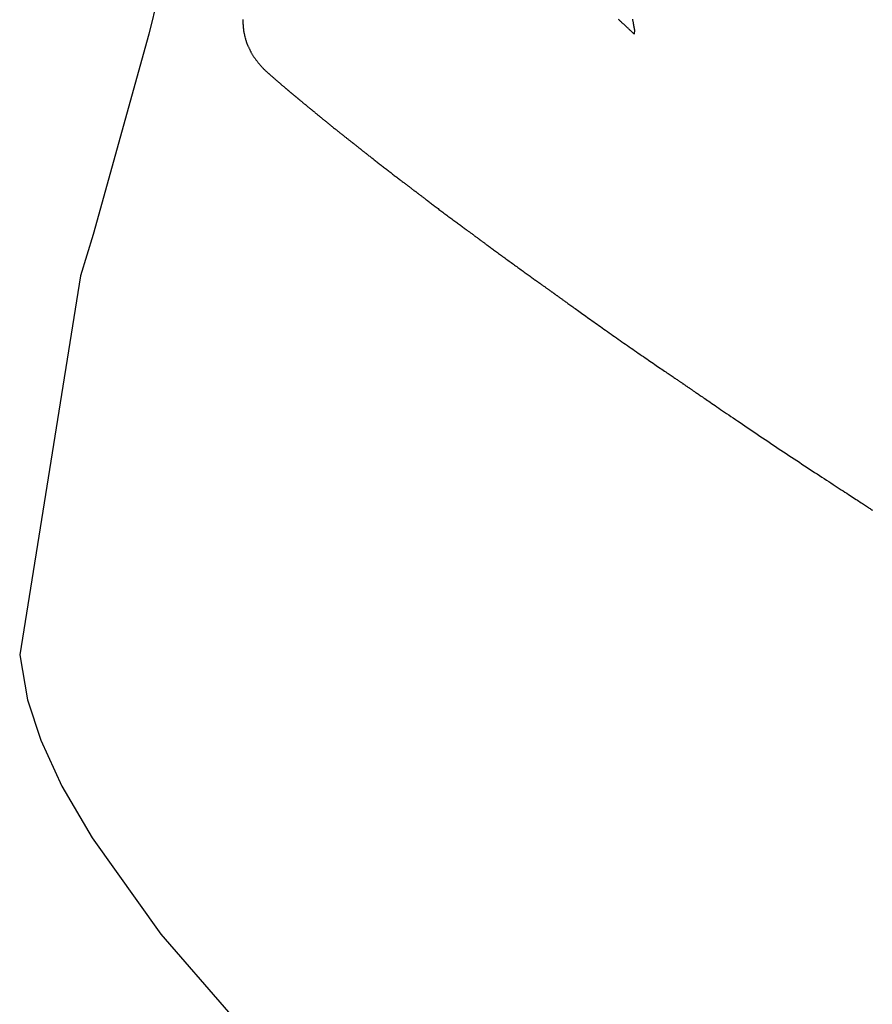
# Model space of a CAD drawing. Header units: millimetres. Extents: x -4577 to 1032787, y -66234 to 201209.
# Tile 125 of 256: x 4371.03 to 4373.47, y -8949.48 to -8946.66. Entities that reach past the tile are written whole.
import ezdxf

# ---------------------------------------------------------------- set-up
doc = ezdxf.new("R2010")
doc.units = ezdxf.units.MM
doc.linetypes.add('510_5_2OG_ELT_1004$0$11-07-22_DS_2OG$0$AUSGEZOGEN', pattern=[0])
doc.layers.add('510_5_2OG_ELT_1004$0$11-07-22_DS_2OG$0$EBENE_1', color=8, linetype='510_5_2OG_ELT_1004$0$11-07-22_DS_2OG$0$AUSGEZOGEN')

# ---------------------------------------------------------------- blocks, each defined once
blk = doc.blocks.new('510_5_2OG_ELT_1004')
at = {"layer": '510_5_2OG_ELT_1004$0$11-07-22_DS_2OG$0$EBENE_1'}
for p, q in [((4371.5485, -8946.027), (4371.3981, -8946.6501)), ((4371.3981, -8946.6501), (4371.239, -8947.2236)), ((4371.239, -8947.2236), (4371.2029, -8947.3421)), ((4371.2029, -8947.3421), (4371.0281, -8948.4287)), ((4371.0281, -8948.4287), (4371.0509, -8948.5577)), ((4371.0509, -8948.5577), (4371.0889, -8948.6727)), ((4371.0889, -8948.6727), (4371.1493, -8948.8047)), ((4371.1493, -8948.8047), (4371.2354, -8948.9529)), ((4371.2354, -8948.9529), (4371.433, -8949.229)), ((4371.433, -8949.229), (4371.6266, -8949.4528))]:
    blk.add_line(p, q, dxfattribs=at)
for points in [[(4372.7847, -8946.6073), (4372.7851, -8946.6094), (4372.7855, -8946.6115), (4372.7858, -8946.6134), (4372.7862, -8946.6153), (4372.7865, -8946.617), (4372.7868, -8946.6187), (4372.787, -8946.6203), (4372.7873, -8946.6217), (4372.7876, -8946.6231), (4372.7878, -8946.6244), (4372.788, -8946.6256), (4372.7882, -8946.6267), (4372.7886, -8946.6287), (4372.7889, -8946.6304), (4372.7891, -8946.6319), (4372.7893, -8946.6331), (4372.7897, -8946.6349), (4372.7901, -8946.6373), (4372.7899, -8946.6501), (4372.789, -8946.6493), (4372.788, -8946.6483), (4372.787, -8946.6473), (4372.7858, -8946.6462), (4372.7846, -8946.645), (4372.7833, -8946.6438), (4372.7821, -8946.6426), (4372.7808, -8946.6414), (4372.7795, -8946.6402), (4372.7782, -8946.639), (4372.7769, -8946.6378), (4372.7757, -8946.6366), (4372.7744, -8946.6354), (4372.7731, -8946.6342), (4372.7718, -8946.633), (4372.7705, -8946.6317), (4372.7684, -8946.6298), (4372.7677, -8946.6291), (4372.7669, -8946.6284), (4372.7661, -8946.6277), (4372.7653, -8946.6269), (4372.7644, -8946.6261), (4372.7635, -8946.6253), (4372.7626, -8946.6244), (4372.7616, -8946.6235), (4372.7605, -8946.6225), (4372.7594, -8946.6215), (4372.7582, -8946.6204), (4372.757, -8946.6193), (4372.7558, -8946.6182), (4372.7545, -8946.617), (4372.7531, -8946.6158), (4372.7518, -8946.6145), (4372.7504, -8946.6132), (4372.749, -8946.6119), (4372.7476, -8946.6106), (4372.7461, -8946.6093), (4372.7447, -8946.608)], [(4371.6678, -8946.6083), (4371.6678, -8946.6095), (4371.6678, -8946.6106), (4371.6678, -8946.6118), (4371.6678, -8946.6129), (4371.6679, -8946.6141), (4371.6679, -8946.6152), (4371.668, -8946.6164), (4371.668, -8946.6175), (4371.6681, -8946.6187), (4371.6682, -8946.6198), (4371.6682, -8946.621), (4371.6683, -8946.6221), (4371.6684, -8946.6233), (4371.6685, -8946.6244), (4371.6685, -8946.6256), (4371.6686, -8946.6267), (4371.6687, -8946.6279), (4371.6688, -8946.629), (4371.6689, -8946.6302), (4371.669, -8946.6313), (4371.6691, -8946.6325), (4371.6692, -8946.6336), (4371.6693, -8946.6348), (4371.6694, -8946.6359), (4371.6695, -8946.637), (4371.6697, -8946.6382), (4371.6698, -8946.6393), (4371.67, -8946.6404), (4371.6701, -8946.6416), (4371.6703, -8946.6427), (4371.6705, -8946.6438), (4371.6708, -8946.6449), (4371.671, -8946.646), (4371.6712, -8946.6471), (4371.6714, -8946.6482), (4371.6717, -8946.6492), (4371.6721, -8946.6511), (4371.6725, -8946.6528), (4371.6729, -8946.6544), (4371.6732, -8946.6556), (4371.6738, -8946.6577), (4371.6747, -8946.6611), (4371.675, -8946.6623), (4371.6754, -8946.6638), (4371.6758, -8946.6655), (4371.6764, -8946.6674), (4371.6767, -8946.6684), (4371.677, -8946.6694), (4371.6773, -8946.6705), (4371.6776, -8946.6715), (4371.678, -8946.6726), (4371.6784, -8946.6737), (4371.6787, -8946.6748), (4371.6791, -8946.6759), (4371.6796, -8946.677), (4371.68, -8946.6781), (4371.6804, -8946.6791), (4371.6809, -8946.6801), (4371.6813, -8946.6812), (4371.6817, -8946.6822), (4371.6821, -8946.6831), (4371.683, -8946.6849), (4371.6838, -8946.6866), (4371.6845, -8946.6881), (4371.6851, -8946.6893), (4371.686, -8946.6912), (4371.6866, -8946.6924), (4371.6879, -8946.6952), (4371.6886, -8946.6966), (4371.6891, -8946.6976), (4371.6896, -8946.6987), (4371.6903, -8946.7), (4371.691, -8946.7015), (4371.6918, -8946.703), (4371.6926, -8946.7046), (4371.6935, -8946.7063), (4371.6945, -8946.7079), (4371.6955, -8946.7096), (4371.6965, -8946.7112), (4371.6976, -8946.7127), (4371.6986, -8946.7141), (4371.6995, -8946.7155), (4371.7004, -8946.7167), (4371.7011, -8946.7177), (4371.7027, -8946.7197), (4371.7053, -8946.7233), (4371.706, -8946.7243), (4371.7068, -8946.7253), (4371.7077, -8946.7265), (4371.7086, -8946.7277), (4371.7096, -8946.729), (4371.7107, -8946.7304), (4371.7118, -8946.7318), (4371.7129, -8946.7331), (4371.7141, -8946.7345), (4371.7152, -8946.7358), (4371.7163, -8946.7372), (4371.7175, -8946.7385), (4371.7187, -8946.7398), (4371.7198, -8946.7411), (4371.721, -8946.7424), (4371.7222, -8946.7438), (4371.7233, -8946.7451), (4371.7245, -8946.7464), (4371.7257, -8946.7477), (4371.7269, -8946.749), (4371.7281, -8946.7502), (4371.7294, -8946.7515), (4371.7306, -8946.7527), (4371.7319, -8946.7539), (4371.7331, -8946.7551), (4371.7342, -8946.7561), (4371.7353, -8946.7571), (4371.7363, -8946.758), (4371.7385, -8946.7599), (4371.7414, -8946.7624), (4371.7421, -8946.7631), (4371.7431, -8946.7639), (4371.7441, -8946.7649), (4371.7453, -8946.7659), (4371.7466, -8946.767), (4371.748, -8946.7682), (4371.7494, -8946.7695), (4371.7509, -8946.7707), (4371.7523, -8946.772), (4371.7538, -8946.7733), (4371.7552, -8946.7745), (4371.7566, -8946.7757), (4371.758, -8946.7769), (4371.7594, -8946.7781), (4371.7607, -8946.7793), (4371.7621, -8946.7804), (4371.7633, -8946.7815), (4371.7646, -8946.7825), (4371.7658, -8946.7835), (4371.7669, -8946.7846), (4371.7681, -8946.7856), (4371.7693, -8946.7865), (4371.7704, -8946.7875), (4371.7716, -8946.7885), (4371.7728, -8946.7895), (4371.7741, -8946.7907), (4371.7755, -8946.7919), (4371.7763, -8946.7926), (4371.7771, -8946.7933), (4371.778, -8946.794), (4371.779, -8946.7949), (4371.78, -8946.7957), (4371.7811, -8946.7967), (4371.7823, -8946.7977), (4371.7836, -8946.7988), (4371.7849, -8946.7999), (4371.7863, -8946.8012), (4371.7878, -8946.8024), (4371.7886, -8946.8031), (4371.7894, -8946.8038), (4371.7902, -8946.8045), (4371.791, -8946.8052), (4371.7919, -8946.8059), (4371.7927, -8946.8066), (4371.7936, -8946.8073), (4371.7944, -8946.808), (4371.7953, -8946.8088), (4371.7962, -8946.8095), (4371.7971, -8946.8103), (4371.798, -8946.8111), (4371.7989, -8946.8118), (4371.7998, -8946.8126), (4371.8007, -8946.8134), (4371.8017, -8946.8142), (4371.8026, -8946.815), (4371.8035, -8946.8158), (4371.8045, -8946.8166), (4371.8054, -8946.8174), (4371.8064, -8946.8181), (4371.8073, -8946.8189), (4371.8083, -8946.8197), (4371.8092, -8946.8205), (4371.8102, -8946.8213), (4371.8111, -8946.8221), (4371.8121, -8946.8229), (4371.813, -8946.8237), (4371.8139, -8946.8245), (4371.8149, -8946.8253), (4371.8158, -8946.826), (4371.8167, -8946.8268), (4371.8177, -8946.8276), (4371.8186, -8946.8283), (4371.8195, -8946.8291), (4371.8204, -8946.8298), (4371.8213, -8946.8306), (4371.8222, -8946.8313), (4371.8231, -8946.8321), (4371.824, -8946.8328), (4371.8248, -8946.8335), (4371.8257, -8946.8342), (4371.8265, -8946.8349), (4371.8274, -8946.8356), (4371.8282, -8946.8363), (4371.829, -8946.837), (4371.8298, -8946.8376), (4371.8306, -8946.8383), (4371.8322, -8946.8396), (4371.8337, -8946.8408), (4371.8351, -8946.842), (4371.8365, -8946.8431), (4371.8378, -8946.8442), (4371.8391, -8946.8453), (4371.8404, -8946.8463), (4371.8416, -8946.8473), (4371.8427, -8946.8482), (4371.8439, -8946.8492), (4371.845, -8946.8501), (4371.8461, -8946.851), (4371.8471, -8946.8519), (4371.8482, -8946.8527), (4371.8492, -8946.8536), (4371.8502, -8946.8544), (4371.8513, -8946.8553), (4371.8523, -8946.8561), (4371.8533, -8946.857), (4371.8544, -8946.8578), (4371.8555, -8946.8587), (4371.8566, -8946.8597), (4371.8579, -8946.8607), (4371.8592, -8946.8618), (4371.8606, -8946.8629), (4371.862, -8946.8641), (4371.8628, -8946.8648), (4371.8637, -8946.8655), (4371.8645, -8946.8662), (4371.8654, -8946.8669), (4371.8663, -8946.8677), (4371.8673, -8946.8685), (4371.8683, -8946.8693), (4371.8693, -8946.8701), (4371.8704, -8946.871), (4371.8715, -8946.872), (4371.8727, -8946.8729), (4371.8739, -8946.8739), (4371.8752, -8946.875), (4371.8765, -8946.8761), (4371.8779, -8946.8772), (4371.8793, -8946.8783), (4371.8807, -8946.8795), (4371.8822, -8946.8808), (4371.8838, -8946.882), (4371.8853, -8946.8833), (4371.8869, -8946.8846), (4371.8886, -8946.886), (4371.8902, -8946.8873), (4371.8919, -8946.8887), (4371.8937, -8946.8901), (4371.8954, -8946.8916), (4371.8972, -8946.8931), (4371.899, -8946.8945), (4371.9009, -8946.896), (4371.9027, -8946.8976), (4371.9046, -8946.8991), (4371.9065, -8946.9006), (4371.9084, -8946.9022), (4371.9103, -8946.9038), (4371.9123, -8946.9053), (4371.9142, -8946.9069), (4371.9162, -8946.9085), (4371.9182, -8946.9101), (4371.9202, -8946.9117), (4371.9222, -8946.9133), (4371.9241, -8946.9149), (4371.9261, -8946.9165), (4371.9281, -8946.9181), (4371.9301, -8946.9198), (4371.9321, -8946.9213), (4371.9341, -8946.9229), (4371.9361, -8946.9245), (4371.9381, -8946.9261), (4371.94, -8946.9277), (4371.942, -8946.9292), (4371.9439, -8946.9308), (4371.9458, -8946.9323), (4371.9477, -8946.9338), (4371.9496, -8946.9353), (4371.9515, -8946.9368), (4371.9533, -8946.9382), (4371.9551, -8946.9397), (4371.9569, -8946.9411), (4371.9586, -8946.9424), (4371.9603, -8946.9438), (4371.962, -8946.9451), (4371.9637, -8946.9464), (4371.9653, -8946.9477), (4371.9668, -8946.9489), (4371.9684, -8946.9501), (4371.9698, -8946.9513), (4371.9713, -8946.9524), (4371.9726, -8946.9535), (4371.974, -8946.9546), (4371.9753, -8946.9556), (4371.9765, -8946.9565), (4371.9776, -8946.9575), (4371.9788, -8946.9583), (4371.9798, -8946.9592), (4371.9808, -8946.9599), (4371.9818, -8946.9607), (4371.9827, -8946.9614), (4371.9835, -8946.9621), (4371.9851, -8946.9633), (4371.9865, -8946.9644), (4371.9877, -8946.9654), (4371.9888, -8946.9662), (4371.9898, -8946.967), (4371.9914, -8946.9683), (4371.9927, -8946.9693), (4371.9939, -8946.9702), (4371.9949, -8946.9711), (4371.9961, -8946.972), (4371.9975, -8946.9731), (4371.9983, -8946.9737), (4371.9993, -8946.9745), (4372.0004, -8946.9754), (4372.0017, -8946.9764), (4372.0031, -8946.9775), (4372.0039, -8946.9781), (4372.0048, -8946.9788), (4372.0057, -8946.9795), (4372.0067, -8946.9803), (4372.0077, -8946.9811), (4372.0088, -8946.982), (4372.0099, -8946.9829), (4372.0112, -8946.9838), (4372.0125, -8946.9849), (4372.0138, -8946.9859), (4372.0153, -8946.9871), (4372.0168, -8946.9883), (4372.0184, -8946.9895), (4372.02, -8946.9908), (4372.0218, -8946.9922), (4372.0236, -8946.9936), (4372.0254, -8946.9951), (4372.0273, -8946.9966), (4372.0293, -8946.9981), (4372.0313, -8946.9997), (4372.0334, -8947.0013), (4372.0355, -8947.003), (4372.0376, -8947.0047), (4372.0399, -8947.0064), (4372.0421, -8947.0082), (4372.0444, -8947.01), (4372.0467, -8947.0118), (4372.0491, -8947.0136), (4372.0515, -8947.0155), (4372.0539, -8947.0174), (4372.0563, -8947.0193), (4372.0588, -8947.0212), (4372.0613, -8947.0231), (4372.0638, -8947.0251), (4372.0663, -8947.027), (4372.0688, -8947.029), (4372.0714, -8947.031), (4372.0739, -8947.033), (4372.0765, -8947.035), (4372.0791, -8947.0369), (4372.0816, -8947.0389), (4372.0842, -8947.0409), (4372.0867, -8947.0429), (4372.0893, -8947.0449), (4372.0918, -8947.0468), (4372.0944, -8947.0488), (4372.0969, -8947.0507), (4372.0994, -8947.0526), (4372.1019, -8947.0545), (4372.1043, -8947.0564), (4372.1067, -8947.0582), (4372.1091, -8947.0601), (4372.1115, -8947.0619), (4372.1138, -8947.0637), (4372.1161, -8947.0654), (4372.1184, -8947.0671), (4372.1206, -8947.0688), (4372.1227, -8947.0705), (4372.1249, -8947.0721), (4372.1269, -8947.0737), (4372.1289, -8947.0752), (4372.1309, -8947.0767), (4372.1328, -8947.0781), (4372.1346, -8947.0795), (4372.1364, -8947.0808), (4372.1381, -8947.0821), (4372.1397, -8947.0834), (4372.1412, -8947.0846), (4372.1427, -8947.0857), (4372.1441, -8947.0867), (4372.1454, -8947.0877), (4372.1467, -8947.0887), (4372.1478, -8947.0896), (4372.1489, -8947.0904), (4372.1499, -8947.0912), (4372.1509, -8947.0919), (4372.1518, -8947.0926), (4372.1534, -8947.0938), (4372.1547, -8947.0948), (4372.1559, -8947.0957), (4372.1568, -8947.0964), (4372.1583, -8947.0975), (4372.1599, -8947.0987), (4372.1611, -8947.0996), (4372.1619, -8947.1002), (4372.1632, -8947.1012), (4372.164, -8947.1019), (4372.1651, -8947.1026), (4372.1663, -8947.1036), (4372.1678, -8947.1047), (4372.1686, -8947.1053), (4372.1695, -8947.106), (4372.1705, -8947.1068), (4372.1715, -8947.1075), (4372.1726, -8947.1084), (4372.1738, -8947.1093), (4372.1751, -8947.1103), (4372.1764, -8947.1113), (4372.1779, -8947.1124), (4372.1794, -8947.1136), (4372.181, -8947.1148), (4372.1827, -8947.1161), (4372.1845, -8947.1174), (4372.1864, -8947.1189), (4372.1883, -8947.1203), (4372.1903, -8947.1219), (4372.1924, -8947.1234), (4372.1946, -8947.1251), (4372.1968, -8947.1268), (4372.1991, -8947.1285), (4372.2014, -8947.1302), (4372.2038, -8947.1321), (4372.2062, -8947.1339), (4372.2087, -8947.1358), (4372.2113, -8947.1377), (4372.2138, -8947.1397), (4372.2165, -8947.1416), (4372.2191, -8947.1436), (4372.2218, -8947.1457), (4372.2245, -8947.1477), (4372.2273, -8947.1498), (4372.23, -8947.1519), (4372.2328, -8947.154), (4372.2356, -8947.1561), (4372.2385, -8947.1582), (4372.2413, -8947.1603), (4372.2442, -8947.1625), (4372.247, -8947.1646), (4372.2499, -8947.1668), (4372.2527, -8947.1689), (4372.2556, -8947.171), (4372.2585, -8947.1732), (4372.2613, -8947.1753), (4372.2641, -8947.1774), (4372.267, -8947.1795), (4372.2698, -8947.1816), (4372.2725, -8947.1837), (4372.2753, -8947.1857), (4372.278, -8947.1878), (4372.2807, -8947.1898), (4372.2834, -8947.1917), (4372.286, -8947.1937), (4372.2886, -8947.1956), (4372.2912, -8947.1975), (4372.2937, -8947.1994), (4372.2962, -8947.2012), (4372.2986, -8947.203), (4372.3009, -8947.2047), (4372.3032, -8947.2064), (4372.3054, -8947.208), (4372.3076, -8947.2096), (4372.3097, -8947.2112), (4372.3117, -8947.2127), (4372.3137, -8947.2141), (4372.3156, -8947.2155), (4372.3174, -8947.2168), (4372.3191, -8947.2181), (4372.3207, -8947.2193), (4372.3223, -8947.2205), (4372.3237, -8947.2215), (4372.3251, -8947.2225), (4372.3264, -8947.2235), (4372.3276, -8947.2244), (4372.3287, -8947.2252), (4372.3297, -8947.2259), (4372.3307, -8947.2267), (4372.3316, -8947.2273), (4372.3332, -8947.2285), (4372.3346, -8947.2295), (4372.3357, -8947.2303), (4372.3374, -8947.2316), (4372.3392, -8947.2329), (4372.341, -8947.2342), (4372.3421, -8947.2351), (4372.3429, -8947.2357), (4372.3439, -8947.2364), (4372.3451, -8947.2373), (4372.3466, -8947.2384), (4372.3474, -8947.239), (4372.3483, -8947.2396), (4372.3493, -8947.2403), (4372.3503, -8947.2411), (4372.3514, -8947.2419), (4372.3526, -8947.2428), (4372.3539, -8947.2438), (4372.3553, -8947.2448), (4372.3568, -8947.2459), (4372.3583, -8947.247), (4372.36, -8947.2483), (4372.3618, -8947.2496), (4372.3636, -8947.2509), (4372.3656, -8947.2524), (4372.3676, -8947.2539), (4372.3697, -8947.2554), (4372.3719, -8947.257), (4372.3742, -8947.2587), (4372.3766, -8947.2604), (4372.379, -8947.2622), (4372.3815, -8947.2641), (4372.384, -8947.2659), (4372.3867, -8947.2679), (4372.3893, -8947.2698), (4372.392, -8947.2718), (4372.3948, -8947.2739), (4372.3976, -8947.2759), (4372.4005, -8947.278), (4372.4034, -8947.2802), (4372.4064, -8947.2823), (4372.4093, -8947.2845), (4372.4123, -8947.2867), (4372.4154, -8947.2889), (4372.4184, -8947.2911), (4372.4215, -8947.2934), (4372.4246, -8947.2956), (4372.4277, -8947.2979), (4372.4308, -8947.3002), (4372.434, -8947.3025), (4372.4371, -8947.3047), (4372.4403, -8947.307), (4372.4434, -8947.3093), (4372.4465, -8947.3116), (4372.4496, -8947.3138), (4372.4528, -8947.3161), (4372.4559, -8947.3183), (4372.459, -8947.3206), (4372.462, -8947.3228), (4372.4651, -8947.325), (4372.4681, -8947.3272), (4372.4711, -8947.3294), (4372.4741, -8947.3315), (4372.4771, -8947.3337), (4372.48, -8947.3358), (4372.4829, -8947.3378), (4372.4858, -8947.3399), (4372.4886, -8947.3419), (4372.4914, -8947.3439), (4372.4941, -8947.3459), (4372.4968, -8947.3478), (4372.4995, -8947.3498), (4372.5021, -8947.3516), (4372.5046, -8947.3535), (4372.5071, -8947.3552), (4372.5096, -8947.357), (4372.512, -8947.3587), (4372.5143, -8947.3604), (4372.5165, -8947.362), (4372.5187, -8947.3636), (4372.5209, -8947.3651), (4372.5229, -8947.3665), (4372.5249, -8947.368), (4372.5268, -8947.3693), (4372.5287, -8947.3707), (4372.5305, -8947.3719), (4372.5322, -8947.3732), (4372.5339, -8947.3744), (4372.5355, -8947.3756), (4372.5371, -8947.3767), (4372.5386, -8947.3778), (4372.54, -8947.3788), (4372.5415, -8947.3798), (4372.5429, -8947.3808), (4372.5442, -8947.3818), (4372.5455, -8947.3827), (4372.5468, -8947.3836), (4372.548, -8947.3845), (4372.5492, -8947.3854), (4372.5504, -8947.3862), (4372.5516, -8947.3871), (4372.5527, -8947.3879), (4372.5538, -8947.3887), (4372.5549, -8947.3895), (4372.556, -8947.3902), (4372.557, -8947.391), (4372.5581, -8947.3917), (4372.5591, -8947.3925), (4372.5601, -8947.3932), (4372.5612, -8947.3939), (4372.5622, -8947.3947), (4372.5632, -8947.3954), (4372.5642, -8947.3962), (4372.5653, -8947.3969), (4372.5663, -8947.3976), (4372.5674, -8947.3984), (4372.5685, -8947.3992), (4372.5696, -8947.4), (4372.5708, -8947.4008), (4372.5719, -8947.4017), (4372.5732, -8947.4026), (4372.5745, -8947.4035), (4372.5758, -8947.4044), (4372.5772, -8947.4054), (4372.5786, -8947.4065), (4372.5801, -8947.4075), (4372.5817, -8947.4087), (4372.5834, -8947.4099), (4372.5851, -8947.4111), (4372.5869, -8947.4124), (4372.5888, -8947.4138), (4372.5908, -8947.4152), (4372.5929, -8947.4167), (4372.5951, -8947.4183), (4372.5974, -8947.4199), (4372.5998, -8947.4217), (4372.6024, -8947.4235), (4372.605, -8947.4254), (4372.6078, -8947.4274), (4372.6107, -8947.4294), (4372.6137, -8947.4316), (4372.6169, -8947.4339), (4372.6202, -8947.4363), (4372.6237, -8947.4387), (4372.6272, -8947.4413), (4372.6309, -8947.4439), (4372.6347, -8947.4467), (4372.6386, -8947.4495), (4372.6427, -8947.4523), (4372.6468, -8947.4553), (4372.651, -8947.4583), (4372.6553, -8947.4614), (4372.6598, -8947.4645), (4372.6642, -8947.4677), (4372.6688, -8947.471), (4372.6735, -8947.4743), (4372.6782, -8947.4777), (4372.683, -8947.4811), (4372.6878, -8947.4845), (4372.6927, -8947.488), (4372.6977, -8947.4915), (4372.7027, -8947.4951), (4372.7077, -8947.4986), (4372.7128, -8947.5022), (4372.718, -8947.5058), (4372.7231, -8947.5095), (4372.7283, -8947.5131), (4372.7335, -8947.5168), (4372.7387, -8947.5204), (4372.7439, -8947.5241), (4372.7492, -8947.5278), (4372.7544, -8947.5314), (4372.7597, -8947.5351), (4372.7649, -8947.5387), (4372.7701, -8947.5424), (4372.7753, -8947.546), (4372.7805, -8947.5496), (4372.7857, -8947.5531), (4372.7908, -8947.5567), (4372.7959, -8947.5602), (4372.8009, -8947.5637), (4372.8059, -8947.5672), (4372.8109, -8947.5706), (4372.8158, -8947.574), (4372.8206, -8947.5773), (4372.8254, -8947.5806), (4372.8302, -8947.5838), (4372.8348, -8947.587), (4372.8394, -8947.5901), (4372.8439, -8947.5932), (4372.8483, -8947.5962), (4372.8526, -8947.5992), (4372.8568, -8947.6021), (4372.8609, -8947.6049), (4372.8649, -8947.6076), (4372.8688, -8947.6103), (4372.8726, -8947.6128), (4372.8762, -8947.6153), (4372.8798, -8947.6178), (4372.8832, -8947.6201), (4372.8865, -8947.6223), (4372.8896, -8947.6245), (4372.8926, -8947.6265), (4372.8955, -8947.6285), (4372.8982, -8947.6304), (4372.9009, -8947.6322), (4372.9034, -8947.6339), (4372.9058, -8947.6355), (4372.9081, -8947.6371), (4372.9103, -8947.6386), (4372.9124, -8947.64), (4372.9144, -8947.6414), (4372.9164, -8947.6427), (4372.9182, -8947.644), (4372.92, -8947.6452), (4372.9217, -8947.6463), (4372.9233, -8947.6474), (4372.9248, -8947.6485), (4372.9263, -8947.6495), (4372.9278, -8947.6505), (4372.9292, -8947.6515), (4372.9305, -8947.6524), (4372.9318, -8947.6533), (4372.9331, -8947.6541), (4372.9343, -8947.655), (4372.9355, -8947.6558), (4372.9367, -8947.6566), (4372.9379, -8947.6574), (4372.939, -8947.6582), (4372.9402, -8947.659), (4372.9413, -8947.6597), (4372.9424, -8947.6605), (4372.9436, -8947.6613), (4372.9448, -8947.6621), (4372.9459, -8947.6629), (4372.9471, -8947.6637), (4372.9484, -8947.6646), (4372.9497, -8947.6655), (4372.951, -8947.6664), (4372.9524, -8947.6673), (4372.9539, -8947.6683), (4372.9554, -8947.6694), (4372.957, -8947.6705), (4372.9587, -8947.6716), (4372.9605, -8947.6728), (4372.9624, -8947.6741), (4372.9644, -8947.6755), (4372.9665, -8947.6769), (4372.9687, -8947.6784), (4372.9711, -8947.68), (4372.9736, -8947.6817), (4372.9762, -8947.6835), (4372.979, -8947.6854), (4372.9819, -8947.6875), (4372.985, -8947.6896), (4372.9883, -8947.6918), (4372.9918, -8947.6942), (4372.9954, -8947.6967), (4372.9993, -8947.6993), (4373.0033, -8947.702), (4373.0075, -8947.7049), (4373.012, -8947.708), (4373.0166, -8947.7111), (4373.0215, -8947.7144), (4373.0265, -8947.7179), (4373.0318, -8947.7215), (4373.0372, -8947.7252), (4373.0428, -8947.729), (4373.0485, -8947.7329), (4373.0545, -8947.7369), (4373.0605, -8947.741), (4373.0667, -8947.7452), (4373.0731, -8947.7496), (4373.0795, -8947.754), (4373.0861, -8947.7584), (4373.0929, -8947.763), (4373.0997, -8947.7676), (4373.1066, -8947.7723), (4373.1136, -8947.777), (4373.1207, -8947.7818), (4373.1279, -8947.7867), (4373.1352, -8947.7916), (4373.1425, -8947.7965), (4373.1499, -8947.8015), (4373.1573, -8947.8065), (4373.1648, -8947.8115), (4373.1723, -8947.8166), (4373.1799, -8947.8216), (4373.1874, -8947.8267), (4373.195, -8947.8318), (4373.2027, -8947.8369), (4373.2103, -8947.8419), (4373.2179, -8947.847), (4373.2255, -8947.852), (4373.2331, -8947.8571), (4373.2406, -8947.8621), (4373.2481, -8947.8671), (4373.2556, -8947.872), (4373.2631, -8947.8769), (4373.2705, -8947.8818), (4373.2779, -8947.8867), (4373.2852, -8947.8915), (4373.2924, -8947.8962), (4373.2995, -8947.9009), (4373.3066, -8947.9056), (4373.3136, -8947.9101), (4373.3205, -8947.9147), (4373.3273, -8947.9191), (4373.334, -8947.9235), (4373.3405, -8947.9278), (4373.347, -8947.932), (4373.3533, -8947.9361), (4373.3595, -8947.9402), (4373.3656, -8947.9442), (4373.3715, -8947.948), (4373.3773, -8947.9518), (4373.3829, -8947.9554), (4373.3883, -8947.959), (4373.3936, -8947.9624), (4373.3987, -8947.9657), (4373.4036, -8947.9689), (4373.4084, -8947.972), (4373.4129, -8947.975), (4373.4173, -8947.9778), (4373.4215, -8947.9806), (4373.4255, -8947.9832), (4373.4294, -8947.9857), (4373.4331, -8947.9882), (4373.4367, -8947.9905), (4373.4401, -8947.9927), (4373.4435, -8947.9949), (4373.4466, -8947.997), (4373.4497, -8947.999), (4373.4527, -8948.0009), (4373.4555, -8948.0027), (4373.4582, -8948.0045), (4373.4609, -8948.0062), (4373.4635, -8948.0079), (4373.4659, -8948.0095), (4373.4683, -8948.0111), (4373.4707, -8948.0126), (4373.4729, -8948.0141)]]:
    blk.add_lwpolyline(points, dxfattribs=at)

msp = doc.modelspace()

# ---------------------------------------------------------------- block references
msp.add_blockref('510_5_2OG_ELT_1004', (0, -0.0503))

doc.saveas('drawing.dxf')
